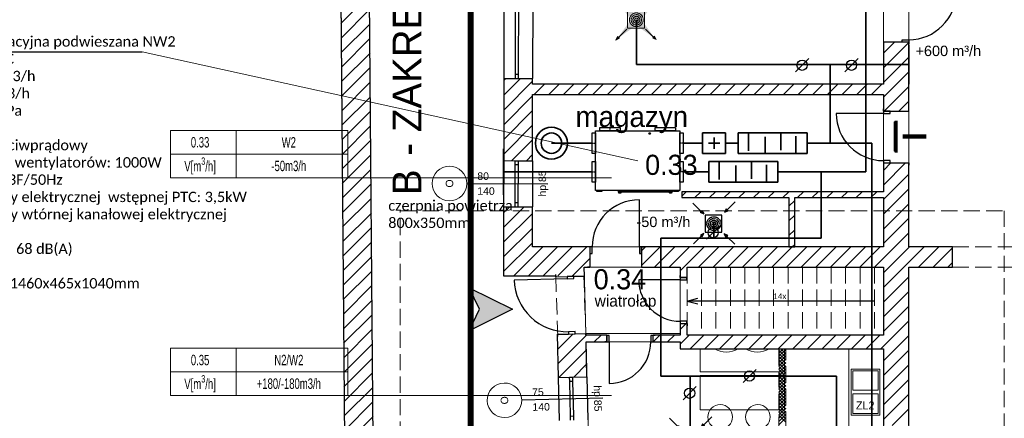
# Model space of a CAD drawing. Header units: millimetres. Extents: x -40063 to 512011, y 350190 to 687060.
# Tile 78 of 256: x 147394 to 164480, y 473350 to 480275. Entities that reach past the tile are written whole.
import ezdxf

# ---------------------------------------------------------------- set-up
doc = ezdxf.new("R2010")
doc.units = ezdxf.units.MM
for name, pattern in [('DASHDOT', [1, 0.5, -0.25, 0, -0.25]), ('DASHED', [0.75, 0.5, -0.25]), ('Krawędzie ukryte', [391.222223, 282.222223, -109])]:
    doc.linetypes.add(name, pattern=pattern)
doc.layers.get('0').update_dxf_attribs({"color": 8})
for name, color, linetype in [('2D - Ogólne', 8, 'Continuous'), ('Elementy Modelu - Strefy', 8, 'Continuous'), ('FLUID-KK-50-ARRGR', 7, 'Continuous'), ('IS_opisy', 7, 'Continuous'), ('IS_urządzenia', 7, 'Continuous'), ('IS_WM_OPIS', 7, 'Continuous'), ('J_opis pomieszczeń', 8, 'Continuous'), ('Konstrukcja - Ściany zew', 8, 'Continuous'), ('ODPLYW', 7, 'Continuous'), ('Opisy - Teksty', 8, 'Continuous'), ('OSIE', 8, 'DASHDOT'), ('PIANKA12', 96, 'Continuous'), ('Sciany', 8, 'Continuous'), ('X_ref', 8, 'Continuous')]:
    doc.layers.add(name, color=color, linetype=linetype)
for name, color, linetype, lineweight in [('_IS_WM_OPIS', 7, 'Continuous', 9), ('AP_nawiew N2', 4, 'Continuous', 35), ('AP_wywiew W2', 6, 'Continuous', 35), ('FLUID-BILANSE', 150, 'Continuous', 18), ('FLUID-KK', 3, 'Continuous', 35), ('J_centrale podwieszane', 7, 'Continuous', 30), ('J_zakres opracowania', 226, 'DASHDOT', 30)]:
    doc.layers.add(name, color=color, linetype=linetype, lineweight=lineweight)
doc.styles.add('ARIAL NARROW', font='ARIALN.TTF', dxfattribs={"width": 0.8})
doc.styles.add('FDBES', font='simplex.shx')
doc.styles.add('GENERATED_STYLE_1', font='arial.ttf')
doc.styles.add('GENERATED_STYLE_2', font='txt')
doc.styles.add('GENERATED_STYLE_3', font='txt')
doc.styles.add('GENERATED_STYLE_6', font='txt')
doc.styles.add('Schedule-Header', font='arial.ttf')
doc.styles.get("Standard").update_dxf_attribs({"font": 'arial.ttf'})
doc.dimstyles.new('FDBES', dxfattribs={"dimscale": 50, "dimtxt": 4, "dimasz": 2.5, "dimexe": 0.8, "dimexo": 2, "dimgap": 1, "dimtad": 1, "dimdsep": 46, "dimtxsty": 'FDBES', "dimcen": 2.5, "dimclrd": 4, "dimclre": 5, "dimadec": 0, "dimazin": 0, "dimtfac": 1, "dimtmove": 0, "dimatfit": 3, "dimfxl": 1, "dimarcsym": 0})

# ---------------------------------------------------------------- blocks, each defined once
blk = doc.blocks.new('GALKA-BOK')
at = {"color": 5}
blk.add_lwpolyline([(514, -236), (532, -236, -0.414214), (540, -244), (540, -250), (506, -250), (506, -244, -0.414214)], format="xyb", close=True, dxfattribs=at)
blk.add_lwpolyline([(509, -244), (509, -250)], dxfattribs=at)
blk.add_lwpolyline([(514, -250), (532, -250), (532, -257), (514, -257)], close=True, dxfattribs=at)
for points in [[(509, -244, 0), (509, -244, 0), (508, -244, 0), (508, -243, 0), (508, -243, 0), (508, -243, 0), (508, -243, 0), (508, -243, 0), (508, -243, 0), (508, -243, 0), (508, -243, 0), (508, -243, 0), (508, -243, 0), (508, -243, 0), (508, -242, 0), (508, -242, 0), (508, -242, 0), (508, -242, 0), (508, -242, 0), (508, -242, 0), (508, -242, 0), (508, -242, 0), (508, -242, 0), (508, -242, 0), (508, -241, 0), (508, -241, 0), (507, -241, 0), (507, -241, 0), (507, -241, 0), (507, -241, 0), (507, -241, 0), (507, -241, 0), (507, -241, 0), (507, -241, 0), (507, -241, 0), (507, -241, 0), (507, -240, 0), (507, -240, 0), (507, -240, 0), (507, -240, 0), (508, -240, 0), (508, -240, 0), (508, -240, 0), (508, -240, 0), (508, -240, 0), (508, -240, 0), (508, -240, 0), (508, -240, 0), (508, -240, 0), (508, -239, 0), (508, -239, 0), (508, -239, 0), (508, -239, 0), (508, -239, 0), (508, -239, 0), (508, -239, 0), (508, -239, 0), (508, -239, 0), (508, -239, 0), (508, -239, 0), (508, -239, 0), (508, -239, 0), (508, -239, 0), (508, -239, 0), (508, -238, 0), (508, -238, 0), (508, -238, 0), (508, -238, 0), (508, -238, 0), (508, -238, 0), (508, -238, 0), (509, -238, 0), (509, -238, 0), (509, -238, 0), (509, -238, 0), (509, -238, 0), (509, -238, 0), (509, -238, 0), (509, -238, 0), (509, -238, 0), (509, -238, 0), (509, -238, 0), (509, -238, 0), (509, -237, 0), (509, -237, 0), (509, -237, 0), (509, -237, 0), (509, -237, 0), (509, -237, 0), (509, -237, 0), (509, -237, 0), (510, -237, 0), (510, -237, 0), (510, -237, 0), (510, -237, 0), (510, -237, 0), (510, -237, 0), (510, -237, 0), (510, -237, 0), (510, -237, 0), (510, -237, 0), (510, -237, 0), (510, -237, 0), (510, -237, 0), (510, -237, 0), (510, -237, 0), (510, -237, 0), (510, -237, 0), (510, -237, 0), (510, -237, 0), (510, -237, 0), (510, -236, 0), (511, -236, 0), (511, -236, 0), (511, -236, 0), (511, -236, 0), (511, -236, 0), (511, -236, 0), (511, -236, 0), (511, -236, 0), (511, -236, 0), (511, -236, 0), (511, -236, 0), (511, -236, 0), (511, -236, 0), (511, -236, 0), (511, -236, 0), (511, -236, 0)], [(509, -244, 0), (509, -244, 0), (509, -244, 0), (509, -244, 0), (509, -243, 0), (509, -243, 0), (509, -243, 0), (509, -243, 0), (509, -243, 0), (509, -243, 0), (509, -243, 0), (509, -243, 0), (509, -243, 0), (509, -243, 0), (509, -243, 0), (509, -243, 0), (509, -243, 0), (509, -243, 0), (509, -242, 0), (509, -242, 0), (509, -242, 0), (510, -242, 0), (510, -242, 0), (510, -242, 0), (510, -242, 0), (510, -242, 0), (510, -242, 0), (510, -242, 0), (510, -242, 0), (510, -242, 0), (510, -242, 0), (510, -241, 0), (510, -241, 0), (510, -241, 0), (510, -241, 0), (510, -241, 0), (510, -241, 0), (510, -241, 0), (510, -241, 0), (510, -241, 0), (510, -241, 0), (510, -241, 0), (510, -241, 0), (511, -241, 0), (511, -240, 0), (511, -240, 0), (511, -240, 0), (511, -240, 0), (511, -240, 0), (511, -240, 0), (511, -240, 0), (511, -240, 0), (511, -240, 0), (511, -240, 0), (511, -240, 0), (511, -240, 0), (511, -240, 0), (511, -240, 0), (511, -240, 0), (511, -239, 0), (511, -239, 0), (511, -239, 0), (511, -239, 0), (511, -239, 0), (512, -239, 0), (512, -239, 0), (512, -239, 0), (512, -239, 0), (512, -239, 0), (512, -239, 0), (512, -239, 0), (512, -239, 0), (512, -239, 0), (512, -239, 0), (512, -238, 0), (512, -238, 0), (512, -238, 0), (512, -238, 0), (512, -238, 0), (512, -238, 0), (512, -238, 0), (512, -238, 0), (512, -238, 0), (513, -238, 0), (513, -238, 0), (513, -238, 0), (513, -238, 0), (513, -238, 0), (513, -238, 0), (513, -238, 0), (513, -238, 0), (513, -237, 0), (513, -237, 0), (513, -237, 0), (513, -237, 0), (513, -237, 0), (513, -237, 0), (513, -237, 0), (513, -237, 0), (513, -237, 0), (513, -237, 0), (513, -237, 0), (514, -237, 0), (514, -237, 0), (514, -237, 0), (514, -237, 0), (514, -237, 0), (514, -237, 0), (514, -237, 0), (514, -237, 0), (514, -236, 0), (514, -236, 0), (514, -236, 0), (514, -236, 0), (514, -236, 0), (514, -236, 0), (514, -236, 0), (514, -236, 0), (514, -236, 0), (515, -236, 0), (515, -236, 0), (515, -236, 0), (515, -236, 0), (515, -236, 0), (515, -236, 0), (515, -236, 0), (515, -236, 0), (515, -236, 0)], [(523, -236, 0), (523, -236, 0), (523, -236, 0), (523, -236, 0), (523, -236, 0), (524, -236, 0), (524, -236, 0), (524, -236, 0), (524, -236, 0), (524, -236, 0), (525, -236, 0), (525, -236, 0), (525, -236, 0), (525, -236, 0), (525, -236, 0), (525, -236, 0), (526, -236, 0), (526, -236, 0), (526, -236, 0), (526, -237, 0), (526, -237, 0), (526, -237, 0), (527, -237, 0), (527, -237, 0), (527, -237, 0), (527, -237, 0), (527, -237, 0), (527, -237, 0), (528, -237, 0), (528, -237, 0), (528, -237, 0), (528, -237, 0), (528, -237, 0), (528, -237, 0), (528, -237, 0), (529, -237, 0), (529, -237, 0), (529, -237, 0), (529, -237, 0), (529, -237, 0), (529, -237, 0), (529, -237, 0), (529, -238, 0), (530, -238, 0), (530, -238, 0), (530, -238, 0), (530, -238, 0), (530, -238, 0), (530, -238, 0), (530, -238, 0), (530, -238, 0), (531, -238, 0), (531, -238, 0), (531, -238, 0), (531, -238, 0), (531, -238, 0), (531, -238, 0), (531, -238, 0), (531, -238, 0), (531, -238, 0), (532, -238, 0), (532, -238, 0), (532, -239, 0), (532, -239, 0), (532, -239, 0), (532, -239, 0), (532, -239, 0), (532, -239, 0), (532, -239, 0), (532, -239, 0), (533, -239, 0), (533, -239, 0), (533, -239, 0), (533, -239, 0), (533, -239, 0), (533, -239, 0), (533, -239, 0), (533, -239, 0), (533, -239, 0), (533, -239, 0), (533, -239, 0), (534, -239, 0), (534, -240, 0), (534, -240, 0), (534, -240, 0), (534, -240, 0), (534, -240, 0), (534, -240, 0), (534, -240, 0), (534, -240, 0), (534, -240, 0), (534, -240, 0), (534, -240, 0), (535, -240, 0), (535, -240, 0), (535, -240, 0), (535, -240, 0), (535, -240, 0), (535, -240, 0), (535, -240, 0), (535, -241, 0), (535, -241, 0), (535, -241, 0), (535, -241, 0), (535, -241, 0), (536, -241, 0), (536, -241, 0), (536, -241, 0), (536, -241, 0), (536, -241, 0), (536, -241, 0), (536, -241, 0), (536, -241, 0), (536, -241, 0), (536, -241, 0), (536, -241, 0), (536, -241, 0), (536, -241, 0), (537, -242, 0), (537, -242, 0), (537, -242, 0), (537, -242, 0), (537, -242, 0), (537, -242, 0), (537, -242, 0), (537, -242, 0), (537, -242, 0), (537, -242, 0), (537, -242, 0), (537, -242, 0), (537, -242, 0), (538, -242, 0), (538, -242, 0), (538, -242, 0), (538, -242, 0), (538, -242, 0), (538, -243, 0), (538, -243, 0), (538, -243, 0), (538, -243, 0), (538, -243, 0), (538, -243, 0), (538, -243, 0), (538, -243, 0), (538, -243, 0), (539, -243, 0), (539, -243, 0), (539, -243, 0), (539, -243, 0), (539, -243, 0), (539, -243, 0), (539, -243, 0), (539, -243, 0), (539, -243, 0), (539, -244, 0), (539, -244, 0), (539, -244, 0), (539, -244, 0), (540, -244, 0), (540, -244, 0)]]:
    blk.add_polyline3d(points, dxfattribs=at)
blk = doc.blocks.new('jkghjghjg')
at = {"color": 1}
for points in [[(132029, 483852), (132029, 483912), (132384, 483912), (132384, 483852)], [(132990, 483852), (132990, 483912), (133345, 483912), (133345, 483852)]]:
    blk.add_lwpolyline(points, close=True, dxfattribs=at)
for points in [[(131897, 483814), (131957, 483814), (131957, 483459), (131897, 483459)], [(133417, 482812), (131957, 482812), (131957, 483852), (133417, 483852)], [(133417, 483814), (133477, 483814), (133477, 483459), (133417, 483459)], [(131897, 483317), (131957, 483317), (131957, 482962), (131897, 482962)], [(133417, 483317), (133477, 483317), (133477, 482962), (133417, 482962)]]:
    blk.add_lwpolyline(points, close=True)
at = {"color": 5}
for points in [[(131979, 482812), (132064, 482812), (132064, 482800), (131979, 482800)], [(132354, 482812), (133284, 482812), (133284, 482787), (132354, 482787)], [(133310, 482812), (133395, 482812), (133395, 482800), (133310, 482800)]]:
    blk.add_lwpolyline(points, close=True, dxfattribs=at)
at = {"layer": 'ODPLYW', "color": 9}
blk.add_circle((132895, 483805), 10.8, dxfattribs=at)
at = {"layer": 'OSIE'}
for p, q in [((132206, 483922), (132206, 483851)), ((133168, 483922), (133168, 483851)), ((131886, 483637), (131958, 483637)), ((133488, 483637), (133416, 483637)), ((131886, 483139), (131958, 483139)), ((133488, 483139), (133416, 483139))]:
    blk.add_line(p, q, dxfattribs=at)
at = {"layer": 'PIANKA12', "color": 9}
blk.add_circle((132895, 483805), 13.8, dxfattribs=at)
at = {"rotation": 180}
for p in [(132901, 482530), (133782, 482530)]:
    blk.add_blockref('GALKA-BOK', p, dxfattribs=at)
blk = doc.blocks.new('ghdfgdf')
at = {"layer": 'IS_urządzenia', "color": 6}
for p, q in [((1245163, -116046), (1245029, -115911)), ((1245606, -116011), (1245579, -116073)), ((1245622, -116026), (1245606, -116011)), ((1245630, -116020), (1245764, -115886)), ((1245170, -116052), (1245155, -116068)), ((1245155, -116068), (1245217, -116096)), ((1245170, -116052), (1245185, -116036)), ((1245185, -116036), (1245217, -116096)), ((1245533, -116119), (1245241, -116119)), ((1245241, -116119), (1245241, -116411)), ((1245533, -116411), (1245533, -116119)), ((1245639, -116041), (1245579, -116073)), ((1245622, -116026), (1245639, -116041)), ((1245171, -116482), (1245037, -116616)), ((1245160, -116463), (1245219, -116430)), ((1245176, -116477), (1245160, -116463)), ((1245176, -116477), (1245192, -116493)), ((1245192, -116493), (1245219, -116430)), ((1245241, -116411), (1245533, -116411)), ((1245634, -116472), (1245572, -116444)), ((1245604, -116504), (1245572, -116444)), ((1245619, -116488), (1245604, -116504)), ((1245619, -116488), (1245634, -116472)), ((1245619, -116487), (1245754, -116621))]:
    blk.add_line(p, q, dxfattribs=at)
at = {"layer": 'IS_urządzenia', "color": 6, "linetype": 'ByBlock', "lineweight": 100}
blk.add_line((1245392, -116265), (1245392, -116265), dxfattribs=at)
at = {"layer": 'IS_urządzenia', "color": 6, "linetype": 'DASHED'}
for radius in [120, 90, 60, 30]:
    blk.add_circle((1245392, -116265), radius, dxfattribs=at)
at = {"layer": 'IS_urządzenia', "color": 6, "linetype": 'ByBlock', "lineweight": -2}
blk.add_circle((1245392, -116265), 60, dxfattribs=at)
at = {"layer": 'IS_urządzenia', "color": 6, "linetype": 'Continuous', "extrusion": (0, 0, -1)}
for points in [[(-1245579, -116073), (-1245622, -116026), (-1245606, -116011)], [(-1245217, -116096), (-1245170, -116052), (-1245155, -116068)], [(-1245170, -116052), (-1245217, -116096), (-1245185, -116036)], [(-1245622, -116026), (-1245579, -116073), (-1245639, -116041)], [(-1245176, -116477), (-1245219, -116430), (-1245160, -116463)], [(-1245219, -116430), (-1245176, -116477), (-1245192, -116493)], [(-1245572, -116444), (-1245619, -116488), (-1245634, -116472)], [(-1245619, -116488), (-1245572, -116444), (-1245604, -116504)]]:
    blk.add_solid(points, dxfattribs=at)
at = {"layer": 'IS_urządzenia', "color": 6}
for points in [[(1245169, -116040), (1245199, -116081), (1245157, -116052)], [(1245636, -116026), (1245595, -116055), (1245624, -116014)], [(1245165, -116476), (1245206, -116446), (1245177, -116488)], [(1245614, -116492), (1245584, -116451), (1245625, -116481)]]:
    blk.add_solid(points, dxfattribs=at)
blk = doc.blocks.new('*U3010')
at = {"color": 0, "linetype": 'ByBlock', "lineweight": -2}
for p, q in [((270, 0, 20), (-270, 0, 20)), ((250, 0), (-250, 0)), ((250, 0, -20), (-250, 0, -20)), ((250, 0, -20), (250, 0)), ((270, 0), (250, 0)), ((-250, 0), (-270, 0)), ((-250, 0, -20), (-250, 0))]:
    blk.add_line(p, q, dxfattribs=at)
at = {"linetype": 'Continuous', "lineweight": -3}
for p, q in [((270, 0, 20), (-270, 0, 20)), ((-270, 0, 20), (270, 0, 20))]:
    blk.add_line(p, q, dxfattribs=at)
blk = doc.blocks.new('A$C641D9A09')
at = {"layer": 'IS_urządzenia', "color": 7}
blk.add_line((0, 0), (229, 229), dxfattribs=at)
blk.add_circle((114, 114), 88.9, dxfattribs=at)
blk = doc.blocks.new('A$C652FA4B4')
blk.add_blockref('A$C641D9A09', (0, 0))
blk = doc.blocks.new('fdgdfg')
at = {"layer": '2D - Ogólne', "linetype": 'Krawędzie ukryte', "lineweight": 13}
for p, q in [((-180100, 467890), (-177160, 467890)), ((-184706, 467540), (-184706, 466360)), ((-184456, 467540), (-184456, 466360)), ((-184206, 467540), (-184206, 466360)), ((-183956, 467540), (-183956, 466360)), ((-183706, 467540), (-183706, 466360)), ((-183456, 467540), (-183456, 466360)), ((-183206, 467540), (-183206, 466360)), ((-182956, 467540), (-182956, 466360)), ((-182706, 467540), (-182706, 466360)), ((-182456, 467540), (-182456, 466360)), ((-182206, 467540), (-182206, 466360)), ((-181956, 467540), (-181956, 466360)), ((-181706, 467540), (-181706, 466360)), ((-181456, 467540), (-181456, 466360)), ((-180100, 467540), (-177160, 467540)), ((-186988, 467390), (-186951, 466333)), ((-186499, 467385), (-186464, 466386))]:
    blk.add_line(p, q, dxfattribs=at)
at = {"layer": '2D - Ogólne', "linetype": 'Continuous'}
for p, q in [((-184706, 466950), (-184519, 467000)), ((-181456, 466950), (-184706, 466950)), ((-184706, 466950), (-184519, 466900))]:
    blk.add_line(p, q, dxfattribs=at)
at = {"layer": 'Elementy Modelu - Strefy', "linetype": 'Continuous', "lineweight": 0}
for p, q in [((-190646, 463520), (-190859, 489323)), ((-187374, 477550), (-187388, 470720)), ((-181300, 470720), (-181300, 477550)), ((-180860, 472640), (-180860, 467890)), ((-187388, 470720), (-181300, 470720)), ((-187388, 470540), (-187393, 467890)), ((-181300, 470540), (-187388, 470540)), ((-181300, 468850), (-181300, 470540)), ((-184800, 468750), (-184800, 468850)), ((-184800, 468850), (-181300, 468850)), ((-182940, 468750), (-184800, 468750)), ((-182940, 467890), (-182940, 468750)), ((-187393, 467890), (-182940, 467890)), ((-180860, 467890), (-180100, 467890)), ((-180100, 467890), (-180100, 467540)), ((-184826, 467540), (-186491, 467540)), ((-186491, 467540), (-186464, 466386)), ((-184826, 466386), (-184826, 467540)), ((-180100, 467540), (-180860, 467540)), ((-180860, 467540), (-180860, 457380)), ((-186464, 466386), (-184826, 466386)), ((-184826, 466240), (-186461, 466240)), ((-186461, 466240), (-186316, 460140)), ((-184826, 466120), (-184826, 466240)), ((-181300, 466120), (-184826, 466120)), ((-181300, 460140), (-181300, 466120))]:
    blk.add_line(p, q, dxfattribs=at)
at = {"layer": 'Konstrukcja - Ściany zew', "linetype": 'Continuous'}
for p, q in [((-190122, 460726), (-190363, 489826)), ((-190859, 489323), (-190646, 463520)), ((-187882, 473615), (-187888, 470815)), ((-187687, 470889), (-187682, 473539)), ((-187632, 473539), (-187637, 470889)), ((-187382, 473614), (-187388, 470814)), ((-190714, 471772), (-190218, 472267)), ((-190712, 471519), (-190216, 472015)), ((-190710, 471267), (-190214, 471762)), ((-190707, 471014), (-190212, 471510)), ((-181300, 471257), (-181108, 471450)), ((-181300, 471450), (-181300, 471413)), ((-180975, 471450), (-181300, 471450)), ((-181300, 471450), (-181300, 470720)), ((-180975, 471450), (-181300, 471450)), ((-181300, 471450), (-181300, 471413)), ((-181300, 471003), (-180860, 471443)), ((-180975, 471450), (-180975, 471490)), ((-180975, 471490), (-180860, 471490)), ((-180860, 471450), (-180975, 471450)), ((-180860, 471450), (-180975, 471450)), ((-180860, 471450), (-180975, 471450)), ((-180860, 471490), (-180860, 471450)), ((-180860, 471450), (-180860, 471413)), ((-180860, 470250), (-180860, 471450)), ((-180860, 471450), (-180860, 471413)), ((-190705, 470762), (-190209, 471258)), ((-181300, 470748), (-180860, 471188)), ((-190703, 470509), (-190207, 471005)), ((-187688, 470814), (-187687, 470889)), ((-187687, 470889), (-187637, 470889)), ((-187637, 470889), (-187638, 470814)), ((-181300, 470494), (-180860, 470934)), ((-190701, 470257), (-190205, 470753)), ((-187888, 470815), (-187890, 469390)), ((-187889, 470269), (-187388, 470770)), ((-187888, 470779), (-187852, 470815)), ((-187888, 470815), (-187688, 470814)), ((-187888, 470524), (-187598, 470814)), ((-187688, 470814), (-187638, 470814)), ((-187688, 470814), (-187638, 470814)), ((-187638, 470814), (-187388, 470814)), ((-187388, 470720), (-187388, 470814)), ((-181300, 470720), (-187388, 470720)), ((-187363, 470540), (-187183, 470720)), ((-187109, 470540), (-186929, 470720)), ((-186854, 470540), (-186674, 470720)), ((-186600, 470540), (-186420, 470720)), ((-186345, 470540), (-186165, 470720)), ((-186091, 470540), (-185911, 470720)), ((-185836, 470540), (-185656, 470720)), ((-185582, 470540), (-185402, 470720)), ((-185327, 470540), (-185147, 470720)), ((-185072, 470540), (-184892, 470720)), ((-184818, 470540), (-184638, 470720)), ((-184563, 470540), (-184383, 470720)), ((-184309, 470540), (-184129, 470720)), ((-184054, 470540), (-183874, 470720)), ((-183800, 470540), (-183620, 470720)), ((-183545, 470540), (-183365, 470720)), ((-183290, 470540), (-183110, 470720)), ((-183036, 470540), (-182856, 470720)), ((-182781, 470540), (-182601, 470720)), ((-182527, 470540), (-182347, 470720)), ((-182272, 470540), (-182092, 470720)), ((-182018, 470540), (-181838, 470720)), ((-181763, 470540), (-181583, 470720)), ((-181509, 470540), (-181329, 470720)), ((-181289, 470250), (-180860, 470679)), ((-190699, 470004), (-190203, 470500)), ((-187889, 470014), (-187388, 470515)), ((-187390, 469389), (-187388, 470540)), ((-187388, 470540), (-181300, 470540)), ((-181300, 470540), (-181300, 470250)), ((-181035, 470250), (-180860, 470424)), ((-190697, 469752), (-190201, 470248)), ((-187890, 469759), (-187389, 470260)), ((-181300, 470210), (-182120, 470210)), ((-181300, 470250), (-181300, 470287)), ((-181300, 470250), (-181300, 470287)), ((-181300, 470250), (-181185, 470250)), ((-181300, 470250), (-181300, 470210)), ((-181185, 470250), (-181300, 470250)), ((-181300, 470250), (-181185, 470250)), ((-181300, 470210), (-181185, 470210)), ((-181185, 470250), (-180860, 470250)), ((-181185, 470210), (-181185, 470250)), ((-181185, 470250), (-180860, 470250)), ((-180860, 470250), (-180860, 470287)), ((-180860, 470250), (-180860, 470287)), ((-190695, 469499), (-190199, 469995)), ((-187890, 469504), (-187389, 470005)), ((-190693, 469247), (-190197, 469743)), ((-187750, 469390), (-187390, 469750)), ((-190691, 468994), (-190195, 469490)), ((-187890, 469390), (-187892, 468590)), ((-187890, 469390), (-187690, 469389)), ((-187691, 469314), (-187690, 469389)), ((-187690, 469389), (-187640, 469389)), ((-187690, 469389), (-187640, 469389)), ((-187640, 469389), (-187641, 469314)), ((-187640, 469389), (-187390, 469389)), ((-187496, 469389), (-187390, 469495)), ((-187390, 469389), (-187392, 468589)), ((-181185, 469390), (-181300, 469390)), ((-181300, 469390), (-181300, 469350)), ((-181185, 469350), (-181185, 469390)), ((-190689, 468742), (-190193, 469238)), ((-187692, 468664), (-187691, 469314)), ((-187641, 469314), (-187691, 469314)), ((-187641, 469314), (-187642, 468664)), ((-181300, 469221), (-181171, 469350)), ((-181300, 468966), (-180917, 469350)), ((-181300, 469350), (-181300, 469313)), ((-181300, 469350), (-181185, 469350)), ((-181300, 469350), (-181300, 468850)), ((-181300, 469350), (-181185, 469350)), ((-181300, 469350), (-181185, 469350)), ((-181300, 469350), (-181300, 469313)), ((-181185, 469350), (-180860, 469350)), ((-181185, 469350), (-180860, 469350)), ((-180860, 469350), (-180860, 469313)), ((-180860, 467890), (-180860, 469350)), ((-180860, 469350), (-180860, 469313)), ((-181300, 468712), (-180860, 469152)), ((-190687, 468489), (-190191, 468985)), ((-188531, 468991), (-187123, 468988)), ((-184800, 468775), (-184726, 468850)), ((-181300, 468850), (-184800, 468850)), ((-184800, 468850), (-184800, 468750)), ((-184571, 468750), (-184471, 468850)), ((-184317, 468750), (-184217, 468850)), ((-184062, 468750), (-183962, 468850)), ((-183808, 468750), (-183708, 468850)), ((-183553, 468750), (-183453, 468850)), ((-183299, 468750), (-183199, 468850)), ((-183044, 468750), (-182944, 468850)), ((-182789, 468750), (-182689, 468850)), ((-182535, 468750), (-182435, 468850)), ((-182280, 468750), (-182180, 468850)), ((-182026, 468750), (-181926, 468850)), ((-181771, 468750), (-181671, 468850)), ((-181517, 468750), (-181417, 468850)), ((-181300, 468457), (-180860, 468897)), ((-190685, 468237), (-190189, 468733)), ((-185536, 467890), (-185536, 468710)), ((-184800, 468750), (-182940, 468750)), ((-182940, 468750), (-182940, 467890)), ((-182940, 468599), (-182840, 468699)), ((-182840, 468750), (-181300, 468750)), ((-182840, 467890), (-182840, 468750)), ((-181300, 468750), (-181300, 467890)), ((-187892, 468590), (-187894, 467390)), ((-187893, 468228), (-187532, 468589)), ((-187892, 468484), (-187786, 468590)), ((-187892, 468590), (-187692, 468589)), ((-187692, 468589), (-187692, 468664)), ((-187692, 468664), (-187642, 468664)), ((-187692, 468589), (-187642, 468589)), ((-187692, 468589), (-187642, 468589)), ((-187642, 468664), (-187642, 468589)), ((-187642, 468589), (-187392, 468589)), ((-187393, 467890), (-187392, 468589)), ((-181300, 468202), (-180860, 468642)), ((-190682, 467984), (-190186, 468480)), ((-187893, 467973), (-187392, 468474)), ((-182940, 468344), (-182840, 468444)), ((-181300, 467948), (-180860, 468388)), ((-190680, 467732), (-190184, 468228)), ((-187894, 467718), (-187393, 468219)), ((-182940, 468090), (-182840, 468190)), ((-181104, 467890), (-180860, 468133)), ((-190678, 467479), (-190182, 467975)), ((-187894, 467463), (-187393, 467964)), ((-187713, 467390), (-187213, 467890)), ((-187459, 467390), (-186959, 467890)), ((-186500, 467890), (-187393, 467890)), ((-187204, 467390), (-186704, 467890)), ((-186952, 467388), (-186498, 467841)), ((-186396, 467890), (-186500, 467890)), ((-186498, 467841), (-186449, 467890)), ((-186396, 467890), (-186433, 467890)), ((-186396, 467890), (-186433, 467890)), ((-186396, 467890), (-186396, 467775)), ((-186356, 467890), (-186396, 467890)), ((-186396, 467890), (-186396, 467775)), ((-186396, 467890), (-186396, 467775)), ((-186356, 467775), (-186356, 467890)), ((-185496, 467890), (-185536, 467890)), ((-185536, 467890), (-185536, 467775)), ((-185496, 467825), (-185431, 467890)), ((-185496, 467571), (-185177, 467890)), ((-185496, 467890), (-185459, 467890)), ((-185496, 467890), (-185496, 467775)), ((-181300, 467890), (-185496, 467890)), ((-185496, 467775), (-185496, 467890)), ((-185496, 467890), (-185496, 467775)), ((-185496, 467890), (-185459, 467890)), ((-185272, 467540), (-184922, 467890)), ((-185018, 467540), (-184668, 467890)), ((-184763, 467540), (-184413, 467890)), ((-184508, 467540), (-184158, 467890)), ((-184254, 467540), (-183904, 467890)), ((-183999, 467540), (-183649, 467890)), ((-183745, 467540), (-183395, 467890)), ((-183490, 467540), (-183140, 467890)), ((-183236, 467540), (-182886, 467890)), ((-182981, 467540), (-182631, 467890)), ((-182940, 467890), (-182840, 467890)), ((-182886, 467890), (-182840, 467935)), ((-182727, 467540), (-182377, 467890)), ((-182472, 467540), (-182122, 467890)), ((-182217, 467540), (-181867, 467890)), ((-181963, 467540), (-181613, 467890)), ((-181708, 467540), (-181358, 467890)), ((-181454, 467540), (-181104, 467890)), ((-181199, 467540), (-180849, 467890)), ((-180945, 467540), (-180595, 467890)), ((-180100, 467890), (-180860, 467890)), ((-180690, 467540), (-180340, 467890)), ((-180436, 467540), (-180100, 467875)), ((-180100, 467540), (-180100, 467890)), ((-190676, 467227), (-190180, 467723)), ((-186493, 467592), (-186396, 467689)), ((-186396, 467775), (-186396, 467540)), ((-186396, 467775), (-186356, 467775)), ((-186396, 467775), (-186396, 467540)), ((-185536, 467775), (-185496, 467775)), ((-185496, 467775), (-185496, 467540)), ((-185496, 467775), (-185496, 467540)), ((-186705, 467380), (-186493, 467592)), ((-186491, 467540), (-186396, 467540)), ((-186488, 467385), (-186491, 467540)), ((-186396, 467540), (-186433, 467540)), ((-186396, 467540), (-186433, 467540)), ((-185496, 467540), (-185459, 467540)), ((-185496, 467540), (-184826, 467540)), ((-185496, 467540), (-185459, 467540)), ((-184826, 467477), (-184763, 467540)), ((-184826, 467540), (-184826, 467359)), ((-184706, 467540), (-181300, 467540)), ((-184706, 467359), (-184706, 467540)), ((-181300, 467439), (-181199, 467540)), ((-181300, 467184), (-180945, 467540)), ((-181300, 467540), (-181300, 466360)), ((-180860, 464790), (-180860, 467540)), ((-180860, 467540), (-180100, 467540)), ((-180181, 467540), (-180100, 467621)), ((-190674, 466975), (-190178, 467470)), ((-187894, 467390), (-186988, 467390)), ((-186787, 467338), (-187706, 467316)), ((-186988, 467373), (-186988, 467410)), ((-186988, 467373), (-186988, 467410)), ((-186988, 467390), (-186988, 467373)), ((-186988, 467373), (-186788, 467378)), ((-186988, 467373), (-186788, 467378)), ((-186988, 467373), (-186788, 467378)), ((-186788, 467378), (-186673, 467381)), ((-186673, 467381), (-186788, 467378)), ((-186788, 467378), (-186673, 467381)), ((-186788, 467378), (-186787, 467338)), ((-186787, 467338), (-186672, 467341)), ((-186673, 467381), (-186488, 467385)), ((-186673, 467381), (-186488, 467385)), ((-186672, 467341), (-186673, 467381)), ((-186488, 467385), (-186489, 467422)), ((-186488, 467385), (-186489, 467422)), ((-184826, 467319), (-185546, 467319)), ((-184826, 467359), (-184826, 467396)), ((-184826, 467359), (-184826, 467396)), ((-184826, 467359), (-184711, 467359)), ((-184826, 467359), (-184826, 467319)), ((-184711, 467359), (-184826, 467359)), ((-184826, 467359), (-184711, 467359)), ((-184826, 467319), (-184711, 467319)), ((-184711, 467359), (-184706, 467359)), ((-184711, 467319), (-184711, 467359)), ((-184711, 467359), (-184706, 467359)), ((-184706, 467359), (-184706, 467396)), ((-184706, 467359), (-184706, 467396)), ((-181300, 466930), (-180860, 467370)), ((-190672, 466722), (-190176, 467218)), ((-188488, 467181), (-187739, 466807)), ((-188312, 466807), (-188488, 467181)), ((-190670, 466470), (-190174, 466966)), ((-181300, 466675), (-180860, 467115)), ((-187739, 466807), (-188488, 466432)), ((-188488, 466432), (-188312, 466807)), ((-181300, 466421), (-180860, 466861)), ((-190668, 466217), (-190172, 466713)), ((-190666, 465965), (-190170, 466461)), ((-184711, 466599), (-184826, 466599)), ((-184826, 466599), (-184826, 466559)), ((-184826, 466459), (-184726, 466559)), ((-184826, 466559), (-184826, 466522)), ((-184826, 466559), (-184711, 466559)), ((-184826, 466559), (-184826, 466360)), ((-184826, 466559), (-184711, 466559)), ((-184826, 466559), (-184711, 466559)), ((-184826, 466559), (-184826, 466522)), ((-184711, 466559), (-184711, 466599)), ((-184711, 466559), (-184706, 466559)), ((-184711, 466559), (-184706, 466559)), ((-184706, 466559), (-184706, 466522)), ((-184706, 466360), (-184706, 466559)), ((-184706, 466559), (-184706, 466522)), ((-181300, 466166), (-180860, 466606)), ((-186964, 466374), (-186764, 466378)), ((-186964, 466374), (-186764, 466378)), ((-186964, 466374), (-186764, 466378)), ((-186964, 466374), (-186963, 466337)), ((-186964, 466374), (-186946, 465624)), ((-186964, 466374), (-186963, 466337)), ((-186963, 466358), (-186947, 466374)), ((-186958, 466109), (-186686, 466380)), ((-186952, 465860), (-186463, 466349)), ((-186650, 466421), (-186765, 466418)), ((-186765, 466418), (-186764, 466378)), ((-186764, 466378), (-186649, 466381)), ((-186764, 466378), (-186649, 466381)), ((-186764, 466378), (-186649, 466381)), ((-186649, 466381), (-186650, 466421)), ((-186649, 466381), (-186464, 466386)), ((-186649, 466381), (-186464, 466386)), ((-186464, 466386), (-186463, 466349)), ((-186463, 466360), (-186464, 466386)), ((-186464, 466386), (-186463, 466349)), ((-186463, 466349), (-186452, 466360)), ((-186099, 466360), (-186463, 466360)), ((-186318, 466240), (-186201, 466356)), ((-186099, 466360), (-186136, 466360)), ((-186099, 466360), (-186136, 466360)), ((-186099, 466355), (-186099, 466360)), ((-186099, 466355), (-186099, 466360)), ((-186099, 466240), (-186099, 466355)), ((-186059, 466355), (-186099, 466355)), ((-186099, 466355), (-186099, 466240)), ((-186099, 466240), (-186099, 466355)), ((-186059, 466240), (-186059, 466355)), ((-185299, 466355), (-185339, 466355)), ((-185339, 466355), (-185339, 466240)), ((-185299, 466241), (-185179, 466360)), ((-185299, 466360), (-185262, 466360)), ((-185299, 466355), (-185299, 466360)), ((-184826, 466360), (-185299, 466360)), ((-185299, 466355), (-185299, 466360)), ((-185299, 466360), (-185262, 466360)), ((-185299, 466240), (-185299, 466355)), ((-185299, 466240), (-185299, 466355)), ((-185299, 466240), (-185299, 466355)), ((-185045, 466240), (-184925, 466360)), ((-184826, 466204), (-184670, 466360)), ((-181300, 466360), (-184706, 466360)), ((-184656, 466120), (-184416, 466360)), ((-184401, 466120), (-184161, 466360)), ((-184147, 466120), (-183907, 466360)), ((-183892, 466120), (-183652, 466360)), ((-183637, 466120), (-183397, 466360)), ((-183383, 466120), (-183143, 466360)), ((-183128, 466120), (-182888, 466360)), ((-182874, 466120), (-182634, 466360)), ((-182619, 466120), (-182379, 466360)), ((-182365, 466120), (-182125, 466360)), ((-182110, 466120), (-181870, 466360)), ((-181856, 466120), (-181616, 466360)), ((-181601, 466120), (-181361, 466360)), ((-181300, 465911), (-180860, 466351)), ((-190664, 465712), (-190168, 466208)), ((-186446, 465636), (-186461, 466240)), ((-186461, 466240), (-186099, 466240)), ((-186099, 466240), (-186136, 466240)), ((-186099, 466240), (-186136, 466240)), ((-186099, 466240), (-186059, 466240)), ((-186059, 466240), (-186059, 465520)), ((-185339, 466240), (-185299, 466240)), ((-185299, 466240), (-185262, 466240)), ((-185299, 466240), (-184826, 466240)), ((-185299, 466240), (-185262, 466240)), ((-184826, 466240), (-184826, 466120)), ((-184826, 466120), (-181300, 466120)), ((-181346, 466120), (-181300, 466166)), ((-181300, 466120), (-181300, 464790)), ((-190662, 465460), (-190166, 465956)), ((-186933, 465624), (-186457, 466100)), ((-181300, 465657), (-180860, 466097)), ((-186672, 465630), (-186451, 465852)), ((-181300, 465402), (-180860, 465842)), ((-190659, 465207), (-190164, 465703)), ((-186946, 465624), (-186746, 465629)), ((-186946, 465624), (-186928, 464874)), ((-186746, 465629), (-186696, 465630)), ((-186746, 465629), (-186696, 465630)), ((-186744, 465554), (-186746, 465629)), ((-186696, 465630), (-186446, 465636)), ((-186696, 465630), (-186694, 465555)), ((-186446, 465636), (-186428, 464886)), ((-190657, 464955), (-190161, 465451)), ((-186694, 465555), (-186744, 465554)), ((-186730, 464954), (-186744, 465554)), ((-186694, 465555), (-186680, 464955)), ((-181300, 465148), (-180860, 465588)), ((-187577, 465234), (-186169, 465267)), ((-181300, 464893), (-180860, 465333)), ((-190655, 464702), (-190159, 465198)), ((-190653, 464450), (-190157, 464946)), ((-186730, 464954), (-186680, 464955)), ((-186728, 464879), (-186730, 464954)), ((-186680, 464955), (-186678, 464880)), ((-181149, 464790), (-180860, 465079))]:
    blk.add_line(p, q, dxfattribs=at)
at = {"layer": 'Konstrukcja - Ściany zew', "linetype": 'Krawędzie ukryte', "lineweight": 15}
for p, q in [((-189689, 468520), (-179206, 468520)), ((-189689, 456750), (-189689, 468520)), ((-179206, 468520), (-179206, 456750))]:
    blk.add_line(p, q, dxfattribs=at)
at = {"layer": 'Konstrukcja - Ściany zew', "linetype": 'Continuous', "lineweight": 13}
for p, q in [((-184481, 466120), (-184481, 465720)), ((-183116, 466104), (-183100, 466120)), ((-183116, 466048), (-183043, 466120)), ((-183116, 465991), (-182996, 466111)), ((-182996, 466035), (-183081, 466120)), ((-182996, 466091), (-183024, 466120)), ((-183019, 465720), (-183019, 466120)), ((-182996, 465978), (-183116, 466098)), ((-183116, 465934), (-182996, 466054)), ((-182996, 465922), (-183116, 466042)), ((-183116, 465878), (-182996, 465998)), ((-182996, 465865), (-183116, 465985)), ((-183116, 465821), (-182996, 465941)), ((-182996, 465808), (-183116, 465928)), ((-183116, 465765), (-182996, 465885)), ((-182996, 465752), (-183116, 465872)), ((-183116, 465708), (-182996, 465828)), ((-182996, 465695), (-183116, 465815)), ((-183116, 465652), (-182996, 465772)), ((-181361, 465770), (-181861, 465770)), ((-181861, 465770), (-181861, 464970)), ((-181361, 464970), (-181361, 465770)), ((-184481, 465720), (-183019, 465720)), ((-184481, 465660), (-183019, 465660)), ((-184481, 465060), (-184481, 465660)), ((-182996, 465639), (-183116, 465759)), ((-183116, 465595), (-182996, 465715)), ((-182996, 465582), (-183116, 465702)), ((-183116, 465538), (-182996, 465658)), ((-182996, 465526), (-183116, 465646)), ((-183116, 465482), (-182996, 465602)), ((-183019, 465060), (-183019, 465660)), ((-181831, 465740), (-181391, 465740)), ((-181831, 465400), (-181831, 465740)), ((-181391, 465740), (-181391, 465400)), ((-182996, 465469), (-183116, 465589)), ((-183116, 465425), (-182996, 465545)), ((-182996, 465412), (-183116, 465532)), ((-183116, 465369), (-182996, 465489)), ((-182996, 465356), (-183116, 465476)), ((-183116, 465312), (-182996, 465432)), ((-182996, 465299), (-183116, 465419)), ((-183116, 465256), (-182996, 465376)), ((-182996, 465243), (-183116, 465363)), ((-183116, 465199), (-182996, 465319)), ((-182996, 465186), (-183116, 465306)), ((-183116, 465142), (-182996, 465262)), ((-181391, 465400), (-181831, 465400)), ((-181391, 465340), (-181831, 465340)), ((-181831, 465340), (-181831, 465000)), ((-181391, 465000), (-181391, 465340)), ((-182996, 465130), (-183116, 465250)), ((-183116, 465086), (-182996, 465206)), ((-182996, 465073), (-183116, 465193)), ((-183116, 465029), (-182996, 465149)), ((-182996, 465016), (-183116, 465136)), ((-183116, 464973), (-182996, 465093)), ((-182996, 464960), (-183116, 465080)), ((-184481, 465060), (-183019, 465060)), ((-183116, 464916), (-182996, 465036)), ((-182996, 464903), (-183116, 465023)), ((-183116, 464860), (-182996, 464980)), ((-182996, 464847), (-183116, 464967)), ((-183116, 464803), (-182996, 464923)), ((-181861, 464970), (-181361, 464970)), ((-181831, 465000), (-181391, 465000))]:
    blk.add_line(p, q, dxfattribs=at)
at = {"layer": 'Konstrukcja - Ściany zew', "linetype": 'Krawędzie ukryte', "lineweight": 13}
for p, q in [((-183116, 466120), (-183116, 463970)), ((-182996, 466120), (-183116, 466120)), ((-182996, 463970), (-182996, 466120))]:
    blk.add_line(p, q, dxfattribs=at)
at = {"layer": 'Konstrukcja - Ściany zew', "linetype": 'Continuous', "lineweight": 13}
for centre in [(-184133, 464938), (-183479, 464938)]:
    blk.add_circle(centre, 214, dxfattribs=at)
at = {"layer": 'Konstrukcja - Ściany zew', "linetype": 'Continuous'}
for centre, radius, start, end in [((-180860, 472310), 820, 270, 0), ((-181300, 470210), 820, 180, 270), ((-185536, 467890), 820, 90, 180), ((-186787, 467338), 920, 181.3558, 271.3558), ((-184826, 467319), 720, 180, 270), ((-186059, 466240), 720, 270, 0)]:
    blk.add_arc(centre, radius, start, end, dxfattribs=at)
at = {"layer": 'Konstrukcja - Ściany zew', "color": 251, "linetype": 'Continuous', "lineweight": 13}
for centre, start, end in [((-188831, 468992), 89.8845, 269.8845), ((-188831, 468992), 269.8845, 89.8845), ((-187877, 465227), 91.3558, 271.3558), ((-187877, 465227), 271.3558, 91.3558)]:
    blk.add_arc(centre, 300, start, end, dxfattribs=at)
at = {"layer": 'Konstrukcja - Ściany zew', "linetype": 'Continuous', "lineweight": 13}
for centre in [(-184028, 466473), (-183490, 466473)]:
    blk.add_arc(centre, 409, 239.6181, 300.3819, dxfattribs=at)
at = {"layer": 'Konstrukcja - Ściany zew', "linetype": 'Continuous', "lineweight": 13, "extrusion": (0, 0, -1)}
for points in [[(187739, 466807), (188488, 467181), (188312, 466807)], [(187739, 466807), (188312, 466807), (188488, 466432)]]:
    blk.add_solid(points, dxfattribs=at)
at = {"layer": 'Sciany', "linetype": 'Continuous', "lineweight": 13}
blk.add_line((-181900, 463970), (-181900, 466120), dxfattribs=at)
at = {"layer": 'Elementy Modelu - Strefy', "lineweight": 13, "style": 'GENERATED_STYLE_2'}
for s, p in [('0.33', (-185436, 469142)), ('0.34', (-186329, 467154))]:
    blk.add_text(s, height=350, dxfattribs=at).set_placement(p)
at = {"layer": 'J_opis pomieszczeń', "linetype": 'Continuous', "style": 'GENERATED_STYLE_2'}
blk.add_text('magazyn', height=360, dxfattribs=at).set_placement((-186644, 469975))
at = {"layer": 'Konstrukcja - Ściany zew', "char_height": 130, "attachment_point": 7, "style": 'GENERATED_STYLE_1'}
for s, insert, rotation in [('{80}', (-188348, 469054), 359.8845), ('{hp 85}', (-187116, 468766), 89.8845), ('{O}', (-188764, 468922), 89.8845), ('{140}', (-188349, 468794), 359.8845), ('{75}', (-187396, 465301), 1.3558), ('{hp 85}', (-186367, 465485), 271.3558), ('{O}', (-187946, 465295), 271.3558), ('{140}', (-187390, 465041), 1.3558)]:
    blk.add_mtext(s, dxfattribs=dict(at, insert=insert, rotation=rotation))
at = {"layer": 'Opisy - Teksty', "linetype": 'Continuous', "lineweight": 15}
for s, style, p in [(' - ZAKRES OPRACOWANIA - projektowana przebudowa', 'GENERATED_STYLE_2', (-189318, 469291)), ('B', 'GENERATED_STYLE_3', (-189319, 468791))]:
    blk.add_text(s, height=500, rotation=89.9668, dxfattribs=dict(at, style=style)).set_placement(p)
at = {"layer": 'Opisy - Teksty', "linetype": 'Continuous'}
for s, height, style, p in [('wiatrołap', 200, 'GENERATED_STYLE_6', (-186311, 466854)), ('14x', 100, 'GENERATED_STYLE_1', (-183210, 466984))]:
    blk.add_text(s, height=height, dxfattribs=dict(at, style=style)).set_placement(p)
at = {"layer": 'Opisy - Teksty', "linetype": 'Continuous', "lineweight": 13, "style": 'GENERATED_STYLE_2'}
blk.add_text('ZL2', height=140, dxfattribs=at).set_placement((-181778, 465068))
blk = doc.blocks.new('fgf')
at = {"layer": 'AP_nawiew N2', "lineweight": 20}
for points in [[(7194.3, 19866.7), (7195.9, 19868.2), (7189.6, 19871), (7192.9, 19865)], [(7255.2, 19867.3), (7256.8, 19865.8), (7259.6, 19872), (7253.6, 19868.8)], [(7193.7, 19806), (7192.1, 19807.5), (7189.3, 19801.3), (7195.3, 19804.5)], [(7254.5, 19806.4), (7253, 19804.8), (7259.2, 19802), (7256, 19808)]]:
    blk.add_hatch(color=4, dxfattribs=at).paths.add_polyline_path(points)
at = {"layer": 'AP_nawiew N2', "color": 4, "lineweight": 20}
for p, q in [((7192.9, 19865), (7189.6, 19871)), ((7195.9, 19868.2), (7189.6, 19871)), ((7253.6, 19868.8), (7259.6, 19872)), ((7256.8, 19865.8), (7259.6, 19872)), ((7194.3, 19866.7), (7192.9, 19865)), ((7194.3, 19866.7), (7195.9, 19868.2)), ((7255.2, 19867.3), (7253.6, 19868.8)), ((7255.2, 19867.3), (7256.8, 19865.8)), ((7209.6, 19851.1), (7209.6, 19821.9)), ((7238.8, 19851.1), (7209.6, 19851.1)), ((7238.8, 19821.9), (7238.8, 19851.1)), ((7209.6, 19821.9), (7238.8, 19821.9)), ((7192.1, 19807.5), (7189.3, 19801.3)), ((7195.3, 19804.5), (7189.3, 19801.3)), ((7193.7, 19806), (7192.1, 19807.5)), ((7193.7, 19806), (7195.3, 19804.5)), ((7254.5, 19806.4), (7253, 19804.8)), ((7253, 19804.8), (7259.2, 19802)), ((7254.5, 19806.4), (7256, 19808)), ((7256, 19808), (7259.2, 19802))]:
    blk.add_line(p, q, dxfattribs=at)
at = {"layer": 'AP_nawiew N2', "color": 4, "linetype": 'ByBlock', "lineweight": 20}
blk.add_line((7224.7, 19836.5), (7224.7, 19836.5), dxfattribs=at)
at = {"layer": 'AP_nawiew N2', "color": 4, "linetype": 'DASHED', "lineweight": 20}
for radius in [12, 9, 6, 3]:
    blk.add_circle((7224.7, 19836.5), radius, dxfattribs=at)
at = {"layer": 'AP_nawiew N2', "color": 4, "linetype": 'ByBlock', "lineweight": 20}
blk.add_circle((7224.7, 19836.5), 6, dxfattribs=at)
at = {"layer": 'AP_nawiew N2', "color": 4, "lineweight": 20}
for points in [[(7190.9, 19870.3), (7207.8, 19853.3)], [(7258.3, 19870.4), (7241.3, 19853.4)], [(7190.9, 19803.1), (7207.9, 19820)], [(7257.4, 19803.5), (7240.4, 19820.4)]]:
    blk.add_leader(points, dimstyle='FDBES', override={"dimscale": 20, "dimclrd": 256}, dxfattribs=at)
blk = doc.blocks.new('*U3011')
at = {"insert": (-200, 0), "char_height": 50, "attachment_point": 5, "style": 'FDBES'}
blk.add_mtext('\\P ', dxfattribs=at)
blk.add_leader([(0, 0), (-400, 0)], dimstyle='FDBES', override={"dimscale": 80, "dimtxt": 2.5, "dimasz": 2.5, "dimgap": 0.625, "dimtad": 1, "dimtxsty": 'Standard', "dimclrd": 256, "dimlwd": 65534})

msp = doc.modelspace()

# ---------------------------------------------------------------- linework, layer by layer
at = {"layer": '_IS_WM_OPIS', "color": 7}
msp.add_lwpolyline([(149521.5355, 479716.91362), (158117.52533, 477824.32756)], dxfattribs=at)
at = {"layer": 'AP_nawiew N2'}
for p, q in [((158094.33834, 480273.20117), (158094.33834, 479493.989)), ((162822.3447, 479156.70512), (162822.3447, 479831.27289)), ((158094.33834, 479493.989), (161460, 479493.989)), ((161460, 479493.989), (162822.3447, 479493.989)), ((161460, 478129.32756), (161460, 479479.32756)), ((159240, 478306.82756), (159240, 477951.82756)), ((159640, 478306.82756), (159240, 478306.82756)), ((159640, 477951.82756), (159640, 478306.82756)), ((159860, 478306.82756), (161060, 478306.82756)), ((159860, 478306.82756), (159860, 477951.82756)), ((160040, 478306.82756), (160040, 477996.94518)), ((160330, 477951.82756), (160330, 478241.41536)), ((160600, 478306.82756), (160600, 478006.9787)), ((160860, 477951.82756), (160860, 478251.6319)), ((161060, 478306.82756), (161060, 477951.82756)), ((158918.32042, 478129.32756), (159240, 478129.32756)), ((159345.06744, 478129.32756), (159544.93256, 478129.32756)), ((159445, 478229.26012), (159445, 478029.395)), ((159640, 478129.32756), (159860, 478129.32756)), ((161060, 478129.32756), (161460, 478129.32756)), ((162180.99825, 478129.32756), (161460, 478129.32756)), ((162180.99825, 469859.29159), (162180.99825, 478129.32756)), ((155791.77394, 478031.82756), (155791.77394, 477231.82756)), ((159240, 477951.82756), (159640, 477951.82756)), ((161060, 477951.82756), (159860, 477951.82756)), ((157316.73024, 477631.82756), (155791.77394, 477631.82756))]:
    msp.add_line(p, q, dxfattribs=at)
at = {"layer": 'AP_wywiew W2'}
for p, q in [((162075.79651, 477631.82756), (162075.79651, 486391.13756)), ((157327.52533, 478129.32756), (156620.2785, 478129.5755)), ((159350.08098, 477809.32756), (160550.08098, 477809.32756)), ((159350.08098, 477809.32756), (159350.08098, 477454.32756)), ((159530.08098, 477809.32756), (159530.08098, 477499.44518)), ((159820.08098, 477454.32756), (159820.08098, 477743.91536)), ((160090.08098, 477809.32756), (160090.08098, 477509.4787)), ((160350.08098, 477454.32756), (160350.08098, 477754.1319)), ((160550.08098, 477809.32756), (160550.08098, 477454.32756)), ((158907.52533, 477631.82756), (159350.08098, 477631.82756)), ((160550.08098, 477631.82756), (162075.79651, 477631.82756)), ((161300, 477631.82756), (161300, 476481.82756)), ((160550.08098, 477454.32756), (159350.08098, 477454.32756)), ((159438.98776, 476762.63588), (159438.98776, 476481.82756)), ((161300, 476481.82756), (158520.23521, 476481.82756)), ((158520.23521, 476481.82756), (158520.23521, 474081.86786)), ((158520.23521, 474081.86786), (161569.6947, 474081.86786)), ((159030.54049, 473029.51454), (159030.54049, 474081.86786)), ((161569.6947, 474081.86786), (161569.6947, 472895.55215))]:
    msp.add_line(p, q, dxfattribs=at)
for radius in [277.5, 177.5]:
    msp.add_circle((156620.2785, 478129.5755), radius, dxfattribs=at)
at = {"layer": 'FLUID-BILANSE'}
for p, q in [((153090.14418, 477528.03288), (157664.82813, 477528.03288)), ((153090.14418, 473746.07569), (157664.82813, 473746.07569))]:
    msp.add_line(p, q, dxfattribs=at)
for points in [[(150010.84818, 477938.60568), (150010.84818, 478349.17848), (151149.38874, 478349.17848), (151149.38874, 477938.60568)], [(151149.38874, 477938.60568), (151149.38874, 478349.17848), (153090.14418, 478349.17848), (153090.14418, 477938.60568)], [(150010.84818, 477528.03288), (150010.84818, 477938.60568), (151149.38874, 477938.60568), (151149.38874, 477528.03288)], [(151149.38874, 477528.03288), (151149.38874, 477938.60568), (153090.14418, 477938.60568), (153090.14418, 477528.03288)], [(150010.84818, 474156.64849), (150010.84818, 474567.22129), (151149.38874, 474567.22129), (151149.38874, 474156.64849)], [(151149.38874, 474156.64849), (151149.38874, 474567.22129), (153090.14418, 474567.22129), (153090.14418, 474156.64849)], [(150010.84818, 473746.07569), (150010.84818, 474156.64849), (151149.38874, 474156.64849), (151149.38874, 473746.07569)], [(151149.38874, 473746.07569), (151149.38874, 474156.64849), (153090.14418, 474156.64849), (153090.14418, 473746.07569)]]:
    msp.add_lwpolyline(points, close=True, dxfattribs=at)
at = {"layer": 'IS_WM_OPIS', "color": 6}
msp.add_lwpolyline([(145319.19444, 479716.91362), (149521.5355, 479716.91362)], dxfattribs=at)
at = {"layer": 'J_zakres opracowania', "ltscale": 1000, "const_width": 100}
msp.add_lwpolyline([(145238.97833, 455200), (179698.13773, 455200), (179698.13773, 465499.99363), (168198.34775, 465499.99363), (168198.34775, 475277.34862), (179787.48799, 475277.34862), (179787.48799, 507377.27761), (172267.92013, 507377.27761), (172267.92013, 513264.6274), (178887.83809, 513264.6274), (178887.83809, 519214.61675), (169238.45678, 519214.61675), (169238.45678, 523014.48912), (139342.26689, 523014.48912), (139342.26689, 512420.85011), (168578.26628, 512420.85011), (168578.26628, 488928.49204), (155218.96566, 488928.49204), (155218.96566, 468968.52781), (145238.97833, 468968.52781), (145238.97833, 455200)], dxfattribs=at)

# ---------------------------------------------------------------- block references
at = {"layer": 'FLUID-KK', "linetype": 'Continuous', "extrusion": (1, -5.08228e-15, 6.12323e-17), "xscale": 1.016, "yscale": 1.016, "zscale": 1.016, "rotation": 360}
msp.add_blockref('*U3010', (478243.54154, 0, 162591.95355), dxfattribs=at)
at = {"layer": 'FLUID-KK-50-ARRGR', "xscale": 1.016, "yscale": 1.016, "zscale": 1.016, "rotation": 179.9999999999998}
msp.add_blockref('*U3011', (162718.95355, 478243.54154), dxfattribs=at)
at = {"layer": 'IS_opisy', "xscale": 10, "yscale": 10, "zscale": 10}
msp.add_blockref('fgf', (85847.71099, 281907.89542), dxfattribs=at)
at = {"layer": 'IS_opisy'}
for name, p in [('A$C652FA4B4', (160856.09368, 479368.92431)), ('A$C652FA4B4', (161713.76186, 479368.92431)), ('ghdfgdf', (-1085952.99457, 592997.63214)), ('A$C652FA4B4', (159313.92307, 476461.66805)), ('A$C652FA4B4', (159945.2826, 473971.52447)), ('A$C652FA4B4', (158905.4758, 473671.52447)), ('ghdfgdf', (-1086361.44184, 589264.5108))]:
    msp.add_blockref(name, p, dxfattribs=at)
at = {"layer": 'J_centrale podwieszane'}
msp.add_blockref('jkghjghjg', (25430.5106, -5507.22529), dxfattribs=at)
at = {"layer": 'X_ref'}
msp.add_blockref('fdgdfg', (343682.59615, 8436.71479), dxfattribs=at)

# ---------------------------------------------------------------- texts
at = {"layer": 'FLUID-BILANSE', "char_height": 180, "attachment_point": 5, "style": 'ARIAL NARROW'}
for s, insert, width in [('0.33', (150524.06418, 478143.89208), 1026.432), ('W2', (152063.71218, 478143.89208), 2052.864), ('\\A1;V[m\\H0.7x;\\S3^ ;\\H1.4286x;/h]', (150524.06418, 477733.31928), 1026.432), ('-50m3/h', (152063.71218, 477733.31928), 2052.864), ('0.35', (150524.06418, 474361.93489), 1026.432), ('N2/W2', (152063.71218, 474361.93489), 2052.864), ('\\A1;V[m\\H0.7x;\\S3^ ;\\H1.4286x;/h]', (150524.06418, 473951.36209), 1026.432), ('+180/-180m3/h', (152063.71218, 473951.36209), 2052.864)]:
    msp.add_mtext(s, dxfattribs=dict(at, insert=insert, width=width))
at = {"layer": 'IS_opisy', "color": 7, "char_height": 180, "attachment_point": 5, "style": 'Schedule-Header'}
for s, insert in [('+600 m³/h', (163507.74388, 479731.57931)), ('-50 m³/h', (158564.14717, 476761.51148, 5598.97761))]:
    msp.add_mtext(s, dxfattribs=dict(at, insert=insert))
at = {"layer": 'IS_WM_OPIS', "char_height": 179.9999966, "width": 5935.9201341, "attachment_point": 1, "rotation": 0.000000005}
for s, insert in [('\\fCalibri|b0|i0|c238;Centrala wentylacyjna podwieszana NW2\\Ptyp SLIM 1500EC\\Pnawiew: 1250 m3/h\\Pwywiew: 700 m3/h\\Pspręż: 150/150 Pa\\Pfiltr G4,G4\\Pwymiennik przeciwprądowy\\Pmoc elektryczna wentylatorów: 1000W\\Pzasilanie: 400V/3F/50Hz\\Pmoc nagrzewnicy elektrycznej  wstępnej PTC: 3,5kW \\Pmoc nagrzewnicy wtórnej kanałowej elektrycznej 6,0kW\\Pmoc akustyczna: 68 dB(A)\\Pmasa: 130kg \\Pwymiary lxhxw: 1460x465x1040mm\\P\\P', (145388.16884, 479987.00819)), ('\\fCalibri|b0|i0|c238;czerpnia powietrza \\P800x350mm', (153790.02103, 477136.50943))]:
    msp.add_mtext(s, dxfattribs=dict(at, insert=insert))

doc.saveas('drawing.dxf')
